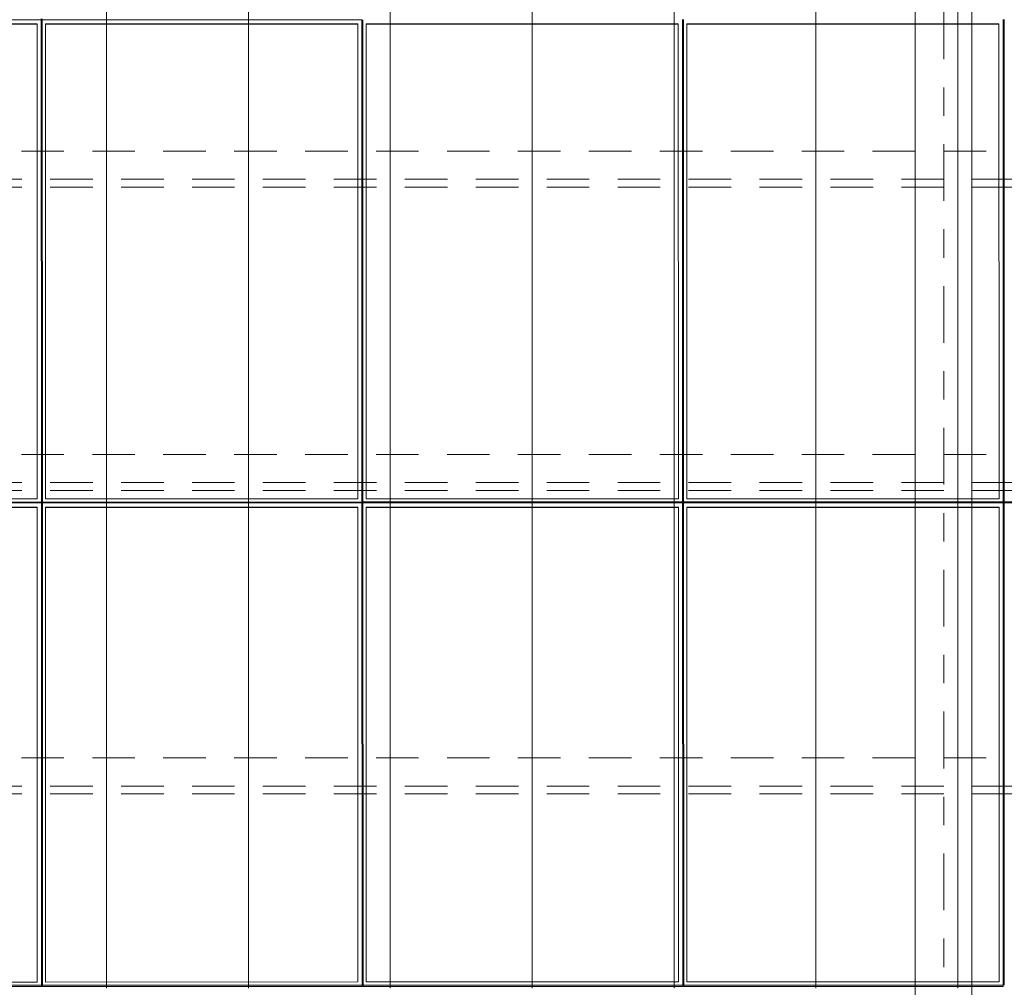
# Model space of a CAD drawing. Header units: metres. Extents: x -167 to 233, y -155 to 122.
# Tile 74 of 96: x 39.5 to 42.97, y 38.62 to 42.03. Entities that reach past the tile are written whole.
import ezdxf
from ezdxf.enums import TextEntityAlignment as Align

# ---------------------------------------------------------------- set-up
doc = ezdxf.new("R2010")
doc.units = ezdxf.units.M
doc.header["$MEASUREMENT"] = 0
doc.linetypes.add('Raster', pattern=[0.4, 0.2, -0.1, 0, -0.1])
doc.linetypes.add('Strichlinie_ eng', pattern=[0.23, 0.15, -0.08])
for name, color, linetype in [('20 Träger', 7, 'Continuous'), ('30 Dachaufbau', 7, 'Continuous'), ('30 Dachkonstruktion massiv', 7, 'Continuous'), ('70 PV-Anlage', 7, 'Continuous'), ('90 Achsraster', 7, 'Continuous')]:
    doc.layers.add(name, color=color, linetype=linetype)
doc.styles.add('ERSTELLTER_STIL_1', font='arial.ttf')

# ---------------------------------------------------------------- blocks, each defined once
blk = doc.blocks.new('Standard-Rastermarker_137')
at = {"layer": '90 Achsraster', "color": 14, "linetype": 'Raster', "lineweight": 18, "true_color": 0xa80000}
blk.add_line((1, 0), (24.7309, 0), dxfattribs=at)
at = {"layer": '90 Achsraster', "color": 14, "lineweight": 18, "true_color": 0xa80000, "style": 'ERSTELLTER_STIL_1'}
for tag, p in [('AC_MarkerText_1_0', (-0.5686, -0.0686)), ('AC_MarkerText_1_1', (25.8623, -0.0686))]:
    blk.add_attdef(tag, text='', height=0.3, rotation=90, dxfattribs=at).set_placement(p, align=Align.TOP_CENTER)
blk = doc.blocks.new('Lattung 27_2')
at = {"layer": '30 Dachkonstruktion massiv', "color": 7, "linetype": 'Strichlinie_ eng', "lineweight": 13}
for p, q in [((40.5014, 4.377), (0, 4.377)), ((40.5014, 4.3492), (0, 4.3492)), ((0, 4.2501), (40.5014, 4.2501)), ((40.5014, 3.3075), (0, 3.3075)), ((40.5014, 3.2797), (0, 3.2797)), ((0, 3.1806), (40.5014, 3.1806)), ((40.5014, 2.238), (0, 2.238)), ((40.5014, 2.2102), (0, 2.2102)), ((0, 2.1111), (40.5014, 2.1111))]:
    blk.add_line(p, q, dxfattribs=at)
blk = doc.blocks.new('*X219', base_point=(27236.1321, 33357.279))
at = {"layer": '30 Dachaufbau', "color": 7, "linetype": 'Continuous', "lineweight": 13}
for p, q in [((39.8011, 42.093), (39.8011, 42.0287)), ((39.8011, 42.093), (39.8011, 42.0287)), ((40.3011, 42.093), (40.3011, 42.0287)), ((40.3011, 42.093), (40.3011, 42.0287)), ((40.8011, 42.093), (40.8011, 42.0287)), ((40.8011, 42.093), (40.8011, 42.0287)), ((41.3011, 42.093), (41.3011, 42.0287)), ((41.3011, 42.093), (41.3011, 42.0287)), ((41.8011, 42.093), (41.8011, 42.0287)), ((41.8011, 42.093), (41.8011, 42.0287)), ((42.3011, 42.093), (42.3011, 42.0287)), ((42.3011, 42.093), (42.3011, 42.0287)), ((42.8011, 42.093), (42.8011, 42.0287)), ((42.8011, 42.093), (42.8011, 42.0287)), ((39.8011, 42.0287), (39.8011, 41.9643)), ((39.8011, 42.0287), (39.8011, 41.9643)), ((40.3011, 42.0287), (40.3011, 41.9643)), ((40.3011, 42.0287), (40.3011, 41.9643)), ((40.8011, 42.0287), (40.8011, 41.9643)), ((40.8011, 42.0287), (40.8011, 41.9643)), ((41.3011, 42.0287), (41.3011, 41.9643)), ((41.3011, 42.0287), (41.3011, 41.9643)), ((41.8011, 42.0287), (41.8011, 41.9643)), ((41.8011, 42.0287), (41.8011, 41.9643)), ((42.3011, 42.0287), (42.3011, 41.9643)), ((42.3011, 42.0287), (42.3011, 41.9643)), ((42.8011, 42.0287), (42.8011, 41.9643)), ((42.8011, 42.0287), (42.8011, 41.9643)), ((39.8011, 41.9643), (39.8011, 41.8999)), ((39.8011, 41.9643), (39.8011, 41.8999)), ((40.3011, 41.9643), (40.3011, 41.8999)), ((40.3011, 41.9643), (40.3011, 41.8999)), ((40.8011, 41.9643), (40.8011, 41.8999)), ((40.8011, 41.9643), (40.8011, 41.8999)), ((41.3011, 41.9643), (41.3011, 41.8999)), ((41.3011, 41.9643), (41.3011, 41.8999)), ((41.8011, 41.9643), (41.8011, 41.8999)), ((41.8011, 41.9643), (41.8011, 41.8999)), ((42.3011, 41.9643), (42.3011, 41.8999)), ((42.3011, 41.9643), (42.3011, 41.8999)), ((42.8011, 41.9643), (42.8011, 41.8999)), ((42.8011, 41.9643), (42.8011, 41.8999)), ((39.8011, 41.8999), (39.8011, 41.8356)), ((39.8011, 41.8999), (39.8011, 41.8356)), ((40.3011, 41.8999), (40.3011, 41.8356)), ((40.3011, 41.8999), (40.3011, 41.8356)), ((40.8011, 41.8999), (40.8011, 41.8356)), ((40.8011, 41.8999), (40.8011, 41.8356)), ((41.3011, 41.8999), (41.3011, 41.8356)), ((41.3011, 41.8999), (41.3011, 41.8356)), ((41.8011, 41.8999), (41.8011, 41.8356)), ((41.8011, 41.8999), (41.8011, 41.8356)), ((42.3011, 41.8999), (42.3011, 41.8356)), ((42.3011, 41.8999), (42.3011, 41.8356)), ((42.8011, 41.8999), (42.8011, 41.8356)), ((42.8011, 41.8999), (42.8011, 41.8356)), ((39.8011, 41.8356), (39.8011, 41.7712)), ((39.8011, 41.8356), (39.8011, 41.7712)), ((40.3011, 41.8356), (40.3011, 41.7712)), ((40.3011, 41.8356), (40.3011, 41.7712)), ((40.8011, 41.8356), (40.8011, 41.7712)), ((40.8011, 41.8356), (40.8011, 41.7712)), ((41.3011, 41.8356), (41.3011, 41.7712)), ((41.3011, 41.8356), (41.3011, 41.7712)), ((41.8011, 41.8356), (41.8011, 41.7712)), ((41.8011, 41.8356), (41.8011, 41.7712)), ((42.3011, 41.8356), (42.3011, 41.7712)), ((42.3011, 41.8356), (42.3011, 41.7712)), ((42.8011, 41.8356), (42.8011, 41.7712)), ((42.8011, 41.8356), (42.8011, 41.7712)), ((39.8011, 41.7712), (39.8011, 41.7068)), ((39.8011, 41.7712), (39.8011, 41.7068)), ((40.3011, 41.7712), (40.3011, 41.7068)), ((40.3011, 41.7712), (40.3011, 41.7068)), ((40.8011, 41.7712), (40.8011, 41.7068)), ((40.8011, 41.7712), (40.8011, 41.7068)), ((41.3011, 41.7712), (41.3011, 41.7068)), ((41.3011, 41.7712), (41.3011, 41.7068)), ((41.8011, 41.7712), (41.8011, 41.7068)), ((41.8011, 41.7712), (41.8011, 41.7068)), ((42.3011, 41.7712), (42.3011, 41.7068)), ((42.3011, 41.7712), (42.3011, 41.7068)), ((42.8011, 41.7712), (42.8011, 41.7068)), ((42.8011, 41.7712), (42.8011, 41.7068)), ((39.8011, 41.7068), (39.8011, 41.6424)), ((39.8011, 41.7068), (39.8011, 41.6424)), ((40.3011, 41.7068), (40.3011, 41.6424)), ((40.3011, 41.7068), (40.3011, 41.6424)), ((40.8011, 41.7068), (40.8011, 41.6424)), ((40.8011, 41.7068), (40.8011, 41.6424)), ((41.3011, 41.7068), (41.3011, 41.6424)), ((41.3011, 41.7068), (41.3011, 41.6424)), ((41.8011, 41.7068), (41.8011, 41.6424)), ((41.8011, 41.7068), (41.8011, 41.6424)), ((42.3011, 41.7068), (42.3011, 41.6424)), ((42.3011, 41.7068), (42.3011, 41.6424)), ((42.8011, 41.7068), (42.8011, 41.6424)), ((42.8011, 41.7068), (42.8011, 41.6424)), ((39.8011, 41.6424), (39.8011, 41.5781)), ((39.8011, 41.6424), (39.8011, 41.5781)), ((40.3011, 41.6424), (40.3011, 41.5781)), ((40.3011, 41.6424), (40.3011, 41.5781)), ((40.8011, 41.6424), (40.8011, 41.5781)), ((40.8011, 41.6424), (40.8011, 41.5781)), ((41.3011, 41.6424), (41.3011, 41.5781)), ((41.3011, 41.6424), (41.3011, 41.5781)), ((41.8011, 41.6424), (41.8011, 41.5781)), ((41.8011, 41.6424), (41.8011, 41.5781)), ((42.3011, 41.6424), (42.3011, 41.5781)), ((42.3011, 41.6424), (42.3011, 41.5781)), ((42.8011, 41.6424), (42.8011, 41.5781)), ((42.8011, 41.6424), (42.8011, 41.5781)), ((39.8011, 41.5781), (39.8011, 41.5137)), ((39.8011, 41.5781), (39.8011, 41.5137)), ((40.3011, 41.5781), (40.3011, 41.5137)), ((40.3011, 41.5781), (40.3011, 41.5137)), ((40.8011, 41.5781), (40.8011, 41.5137)), ((40.8011, 41.5781), (40.8011, 41.5137)), ((41.3011, 41.5781), (41.3011, 41.5137)), ((41.3011, 41.5781), (41.3011, 41.5137)), ((41.8011, 41.5781), (41.8011, 41.5137)), ((41.8011, 41.5781), (41.8011, 41.5137)), ((42.3011, 41.5781), (42.3011, 41.5137)), ((42.3011, 41.5781), (42.3011, 41.5137)), ((42.8011, 41.5781), (42.8011, 41.5137)), ((42.8011, 41.5781), (42.8011, 41.5137)), ((39.8011, 41.5137), (39.8011, 41.4493)), ((39.8011, 41.5137), (39.8011, 41.4493)), ((40.3011, 41.5137), (40.3011, 41.4493)), ((40.3011, 41.5137), (40.3011, 41.4493)), ((40.8011, 41.5137), (40.8011, 41.4493)), ((40.8011, 41.5137), (40.8011, 41.4493)), ((41.3011, 41.5137), (41.3011, 41.4493)), ((41.3011, 41.5137), (41.3011, 41.4493)), ((41.8011, 41.5137), (41.8011, 41.4493)), ((41.8011, 41.5137), (41.8011, 41.4493)), ((42.3011, 41.5137), (42.3011, 41.4493)), ((42.3011, 41.5137), (42.3011, 41.4493)), ((42.8011, 41.5137), (42.8011, 41.4493)), ((42.8011, 41.5137), (42.8011, 41.4493)), ((39.8011, 41.4493), (39.8011, 41.385)), ((39.8011, 41.4493), (39.8011, 41.385)), ((40.3011, 41.4493), (40.3011, 41.385)), ((40.3011, 41.4493), (40.3011, 41.385)), ((40.8011, 41.4493), (40.8011, 41.385)), ((40.8011, 41.4493), (40.8011, 41.385)), ((41.3011, 41.4493), (41.3011, 41.385)), ((41.3011, 41.4493), (41.3011, 41.385)), ((41.8011, 41.4493), (41.8011, 41.385)), ((41.8011, 41.4493), (41.8011, 41.385)), ((42.3011, 41.4493), (42.3011, 41.385)), ((42.3011, 41.4493), (42.3011, 41.385)), ((42.8011, 41.4493), (42.8011, 41.385)), ((42.8011, 41.4493), (42.8011, 41.385)), ((39.8011, 41.385), (39.8011, 41.3206)), ((39.8011, 41.385), (39.8011, 41.3206)), ((40.3011, 41.385), (40.3011, 41.3206)), ((40.3011, 41.385), (40.3011, 41.3206)), ((40.8011, 41.385), (40.8011, 41.3206)), ((40.8011, 41.385), (40.8011, 41.3206)), ((41.3011, 41.385), (41.3011, 41.3206)), ((41.3011, 41.385), (41.3011, 41.3206)), ((41.8011, 41.385), (41.8011, 41.3206)), ((41.8011, 41.385), (41.8011, 41.3206)), ((42.3011, 41.385), (42.3011, 41.3206)), ((42.3011, 41.385), (42.3011, 41.3206)), ((42.8011, 41.385), (42.8011, 41.3206)), ((42.8011, 41.385), (42.8011, 41.3206)), ((39.8011, 41.3206), (39.8011, 41.2562)), ((39.8011, 41.3206), (39.8011, 41.2562)), ((40.3011, 41.3206), (40.3011, 41.2562)), ((40.3011, 41.3206), (40.3011, 41.2562)), ((40.8011, 41.3206), (40.8011, 41.2562)), ((40.8011, 41.3206), (40.8011, 41.2562)), ((41.3011, 41.3206), (41.3011, 41.2562)), ((41.3011, 41.3206), (41.3011, 41.2562)), ((41.8011, 41.3206), (41.8011, 41.2562)), ((41.8011, 41.3206), (41.8011, 41.2562)), ((42.3011, 41.3206), (42.3011, 41.2562)), ((42.3011, 41.3206), (42.3011, 41.2562)), ((42.8011, 41.3206), (42.8011, 41.2562)), ((42.8011, 41.3206), (42.8011, 41.2562)), ((39.8011, 41.2562), (39.8011, 41.1919)), ((39.8011, 41.2562), (39.8011, 41.1919)), ((40.3011, 41.2562), (40.3011, 41.1919)), ((40.3011, 41.2562), (40.3011, 41.1919)), ((40.8011, 41.2562), (40.8011, 41.1919)), ((40.8011, 41.2562), (40.8011, 41.1919)), ((41.3011, 41.2562), (41.3011, 41.1919)), ((41.3011, 41.2562), (41.3011, 41.1919)), ((41.8011, 41.2562), (41.8011, 41.1919)), ((41.8011, 41.2562), (41.8011, 41.1919)), ((42.3011, 41.2562), (42.3011, 41.1919)), ((42.3011, 41.2562), (42.3011, 41.1919)), ((42.8011, 41.2562), (42.8011, 41.1919)), ((42.8011, 41.2562), (42.8011, 41.1919)), ((39.8011, 41.1919), (39.8011, 41.1275)), ((39.8011, 41.1919), (39.8011, 41.1275)), ((40.3011, 41.1919), (40.3011, 41.1275)), ((40.3011, 41.1919), (40.3011, 41.1275)), ((40.8011, 41.1919), (40.8011, 41.1275)), ((40.8011, 41.1919), (40.8011, 41.1275)), ((41.3011, 41.1919), (41.3011, 41.1275)), ((41.3011, 41.1919), (41.3011, 41.1275)), ((41.8011, 41.1919), (41.8011, 41.1275)), ((41.8011, 41.1919), (41.8011, 41.1275)), ((42.3011, 41.1919), (42.3011, 41.1275)), ((42.3011, 41.1919), (42.3011, 41.1275)), ((42.8011, 41.1919), (42.8011, 41.1275)), ((42.8011, 41.1919), (42.8011, 41.1275)), ((39.8011, 41.1275), (39.8011, 41.0631)), ((39.8011, 41.1275), (39.8011, 41.0631)), ((40.3011, 41.1275), (40.3011, 41.0631)), ((40.3011, 41.1275), (40.3011, 41.0631)), ((40.8011, 41.1275), (40.8011, 41.0631)), ((40.8011, 41.1275), (40.8011, 41.0631)), ((41.3011, 41.1275), (41.3011, 41.0631)), ((41.3011, 41.1275), (41.3011, 41.0631)), ((41.8011, 41.1275), (41.8011, 41.0631)), ((41.8011, 41.1275), (41.8011, 41.0631)), ((42.3011, 41.1275), (42.3011, 41.0631)), ((42.3011, 41.1275), (42.3011, 41.0631)), ((42.8011, 41.1275), (42.8011, 41.0631)), ((42.8011, 41.1275), (42.8011, 41.0631)), ((39.8011, 41.0631), (39.8011, 40.9988)), ((39.8011, 41.0631), (39.8011, 40.9988)), ((40.3011, 41.0631), (40.3011, 40.9988)), ((40.3011, 41.0631), (40.3011, 40.9988)), ((40.8011, 41.0631), (40.8011, 40.9988)), ((40.8011, 41.0631), (40.8011, 40.9988)), ((41.3011, 41.0631), (41.3011, 40.9988)), ((41.3011, 41.0631), (41.3011, 40.9988)), ((41.8011, 41.0631), (41.8011, 40.9988)), ((41.8011, 41.0631), (41.8011, 40.9988)), ((42.3011, 41.0631), (42.3011, 40.9988)), ((42.3011, 41.0631), (42.3011, 40.9988)), ((42.8011, 41.0631), (42.8011, 40.9988)), ((42.8011, 41.0631), (42.8011, 40.9988)), ((39.8011, 40.9988), (39.8011, 40.9344)), ((39.8011, 40.9988), (39.8011, 40.9344)), ((40.3011, 40.9988), (40.3011, 40.9344)), ((40.3011, 40.9988), (40.3011, 40.9344)), ((40.8011, 40.9988), (40.8011, 40.9344)), ((40.8011, 40.9988), (40.8011, 40.9344)), ((41.3011, 40.9988), (41.3011, 40.9344)), ((41.3011, 40.9988), (41.3011, 40.9344)), ((41.8011, 40.9988), (41.8011, 40.9344)), ((41.8011, 40.9988), (41.8011, 40.9344)), ((42.3011, 40.9988), (42.3011, 40.9344)), ((42.3011, 40.9988), (42.3011, 40.9344)), ((42.8011, 40.9988), (42.8011, 40.9344)), ((42.8011, 40.9988), (42.8011, 40.9344)), ((39.8011, 40.9344), (39.8011, 40.87)), ((39.8011, 40.9344), (39.8011, 40.87)), ((40.3011, 40.9344), (40.3011, 40.87)), ((40.3011, 40.9344), (40.3011, 40.87)), ((40.8011, 40.9344), (40.8011, 40.87)), ((40.8011, 40.9344), (40.8011, 40.87)), ((41.3011, 40.9344), (41.3011, 40.87)), ((41.3011, 40.9344), (41.3011, 40.87)), ((41.8011, 40.9344), (41.8011, 40.87)), ((41.8011, 40.9344), (41.8011, 40.87)), ((42.3011, 40.9344), (42.3011, 40.87)), ((42.3011, 40.9344), (42.3011, 40.87)), ((42.8011, 40.9344), (42.8011, 40.87)), ((42.8011, 40.9344), (42.8011, 40.87)), ((39.8011, 40.87), (39.8011, 40.8057)), ((39.8011, 40.87), (39.8011, 40.8057)), ((40.3011, 40.87), (40.3011, 40.8057)), ((40.3011, 40.87), (40.3011, 40.8057)), ((40.8011, 40.87), (40.8011, 40.8057)), ((40.8011, 40.87), (40.8011, 40.8057)), ((41.3011, 40.87), (41.3011, 40.8057)), ((41.3011, 40.87), (41.3011, 40.8057)), ((41.8011, 40.87), (41.8011, 40.8057)), ((41.8011, 40.87), (41.8011, 40.8057)), ((42.3011, 40.87), (42.3011, 40.8057)), ((42.3011, 40.87), (42.3011, 40.8057)), ((42.8011, 40.87), (42.8011, 40.8057)), ((42.8011, 40.87), (42.8011, 40.8057)), ((39.8011, 40.8057), (39.8011, 40.7413)), ((39.8011, 40.8057), (39.8011, 40.7413)), ((40.3011, 40.8057), (40.3011, 40.7413)), ((40.3011, 40.8057), (40.3011, 40.7413)), ((40.8011, 40.8057), (40.8011, 40.7413)), ((40.8011, 40.8057), (40.8011, 40.7413)), ((41.3011, 40.8057), (41.3011, 40.7413)), ((41.3011, 40.8057), (41.3011, 40.7413)), ((41.8011, 40.8057), (41.8011, 40.7413)), ((41.8011, 40.8057), (41.8011, 40.7413)), ((42.3011, 40.8057), (42.3011, 40.7413)), ((42.3011, 40.8057), (42.3011, 40.7413)), ((42.8011, 40.8057), (42.8011, 40.7413)), ((42.8011, 40.8057), (42.8011, 40.7413)), ((39.8011, 40.7413), (39.8011, 40.6769)), ((39.8011, 40.7413), (39.8011, 40.6769)), ((40.3011, 40.7413), (40.3011, 40.6769)), ((40.3011, 40.7413), (40.3011, 40.6769)), ((40.8011, 40.7413), (40.8011, 40.6769)), ((40.8011, 40.7413), (40.8011, 40.6769)), ((41.3011, 40.7413), (41.3011, 40.6769)), ((41.3011, 40.7413), (41.3011, 40.6769)), ((41.8011, 40.7413), (41.8011, 40.6769)), ((41.8011, 40.7413), (41.8011, 40.6769)), ((42.3011, 40.7413), (42.3011, 40.6769)), ((42.3011, 40.7413), (42.3011, 40.6769)), ((42.8011, 40.7413), (42.8011, 40.6769)), ((42.8011, 40.7413), (42.8011, 40.6769)), ((39.8011, 40.6769), (39.8011, 40.6126)), ((39.8011, 40.6769), (39.8011, 40.6126)), ((40.3011, 40.6769), (40.3011, 40.6126)), ((40.3011, 40.6769), (40.3011, 40.6126)), ((40.8011, 40.6769), (40.8011, 40.6126)), ((40.8011, 40.6769), (40.8011, 40.6126)), ((41.3011, 40.6769), (41.3011, 40.6126)), ((41.3011, 40.6769), (41.3011, 40.6126)), ((41.8011, 40.6769), (41.8011, 40.6126)), ((41.8011, 40.6769), (41.8011, 40.6126)), ((42.3011, 40.6769), (42.3011, 40.6126)), ((42.3011, 40.6769), (42.3011, 40.6126)), ((42.8011, 40.6769), (42.8011, 40.6126)), ((42.8011, 40.6769), (42.8011, 40.6126)), ((39.8011, 40.6126), (39.8011, 40.5482)), ((39.8011, 40.6126), (39.8011, 40.5482)), ((40.3011, 40.6126), (40.3011, 40.5482)), ((40.3011, 40.6126), (40.3011, 40.5482)), ((40.8011, 40.6126), (40.8011, 40.5482)), ((40.8011, 40.6126), (40.8011, 40.5482)), ((41.3011, 40.6126), (41.3011, 40.5482)), ((41.3011, 40.6126), (41.3011, 40.5482)), ((41.8011, 40.6126), (41.8011, 40.5482)), ((41.8011, 40.6126), (41.8011, 40.5482)), ((42.3011, 40.6126), (42.3011, 40.5482)), ((42.3011, 40.6126), (42.3011, 40.5482)), ((42.8011, 40.6126), (42.8011, 40.5482)), ((42.8011, 40.6126), (42.8011, 40.5482)), ((39.8011, 40.5482), (39.8011, 40.4838)), ((39.8011, 40.5482), (39.8011, 40.4838)), ((40.3011, 40.5482), (40.3011, 40.4838)), ((40.3011, 40.5482), (40.3011, 40.4838)), ((40.8011, 40.5482), (40.8011, 40.4838)), ((40.8011, 40.5482), (40.8011, 40.4838)), ((41.3011, 40.5482), (41.3011, 40.4838)), ((41.3011, 40.5482), (41.3011, 40.4838)), ((41.8011, 40.5482), (41.8011, 40.4838)), ((41.8011, 40.5482), (41.8011, 40.4838)), ((42.3011, 40.5482), (42.3011, 40.4838)), ((42.3011, 40.5482), (42.3011, 40.4838)), ((42.8011, 40.5482), (42.8011, 40.4838)), ((42.8011, 40.5482), (42.8011, 40.4838)), ((39.8011, 40.4838), (39.8011, 40.4195)), ((39.8011, 40.4838), (39.8011, 40.4195)), ((40.3011, 40.4838), (40.3011, 40.4195)), ((40.3011, 40.4838), (40.3011, 40.4195)), ((40.8011, 40.4838), (40.8011, 40.4195)), ((40.8011, 40.4838), (40.8011, 40.4195)), ((41.3011, 40.4838), (41.3011, 40.4195)), ((41.3011, 40.4838), (41.3011, 40.4195)), ((41.8011, 40.4838), (41.8011, 40.4195)), ((41.8011, 40.4838), (41.8011, 40.4195)), ((42.3011, 40.4838), (42.3011, 40.4195)), ((42.3011, 40.4838), (42.3011, 40.4195)), ((42.8011, 40.4838), (42.8011, 40.4195)), ((42.8011, 40.4838), (42.8011, 40.4195)), ((39.8011, 40.4195), (39.8011, 40.3551)), ((39.8011, 40.4195), (39.8011, 40.3551)), ((40.3011, 40.4195), (40.3011, 40.3551)), ((40.3011, 40.4195), (40.3011, 40.3551)), ((40.8011, 40.4195), (40.8011, 40.3551)), ((40.8011, 40.4195), (40.8011, 40.3551)), ((41.3011, 40.4195), (41.3011, 40.3551)), ((41.3011, 40.4195), (41.3011, 40.3551)), ((41.8011, 40.4195), (41.8011, 40.3551)), ((41.8011, 40.4195), (41.8011, 40.3551)), ((42.3011, 40.4195), (42.3011, 40.3551)), ((42.3011, 40.4195), (42.3011, 40.3551)), ((42.8011, 40.4195), (42.8011, 40.3551)), ((42.8011, 40.4195), (42.8011, 40.3551)), ((39.8011, 40.3551), (39.8011, 40.2907)), ((39.8011, 40.3551), (39.8011, 40.2907)), ((40.3011, 40.3551), (40.3011, 40.2907)), ((40.3011, 40.3551), (40.3011, 40.2907)), ((40.8011, 40.3551), (40.8011, 40.2907)), ((40.8011, 40.3551), (40.8011, 40.2907)), ((41.3011, 40.3551), (41.3011, 40.2907)), ((41.3011, 40.3551), (41.3011, 40.2907)), ((41.8011, 40.3551), (41.8011, 40.2907)), ((41.8011, 40.3551), (41.8011, 40.2907)), ((42.3011, 40.3551), (42.3011, 40.2907)), ((42.3011, 40.3551), (42.3011, 40.2907)), ((42.8011, 40.3551), (42.8011, 40.2907)), ((42.8011, 40.3551), (42.8011, 40.2907)), ((39.8011, 40.2907), (39.8011, 40.2264)), ((39.8011, 40.2907), (39.8011, 40.2264)), ((40.3011, 40.2907), (40.3011, 40.2264)), ((40.3011, 40.2907), (40.3011, 40.2264)), ((40.8011, 40.2907), (40.8011, 40.2264)), ((40.8011, 40.2907), (40.8011, 40.2264)), ((41.3011, 40.2907), (41.3011, 40.2264)), ((41.3011, 40.2907), (41.3011, 40.2264)), ((41.8011, 40.2907), (41.8011, 40.2264)), ((41.8011, 40.2907), (41.8011, 40.2264)), ((42.3011, 40.2907), (42.3011, 40.2264)), ((42.3011, 40.2907), (42.3011, 40.2264)), ((42.8011, 40.2907), (42.8011, 40.2264)), ((42.8011, 40.2907), (42.8011, 40.2264)), ((39.8011, 40.2264), (39.8011, 40.162)), ((39.8011, 40.2264), (39.8011, 40.162)), ((40.3011, 40.2264), (40.3011, 40.162)), ((40.3011, 40.2264), (40.3011, 40.162)), ((40.8011, 40.2264), (40.8011, 40.162)), ((40.8011, 40.2264), (40.8011, 40.162)), ((41.3011, 40.2264), (41.3011, 40.162)), ((41.3011, 40.2264), (41.3011, 40.162)), ((41.8011, 40.2264), (41.8011, 40.162)), ((41.8011, 40.2264), (41.8011, 40.162)), ((42.3011, 40.2264), (42.3011, 40.162)), ((42.3011, 40.2264), (42.3011, 40.162)), ((42.8011, 40.2264), (42.8011, 40.162)), ((42.8011, 40.2264), (42.8011, 40.162)), ((39.8011, 40.162), (39.8011, 40.0976)), ((39.8011, 40.162), (39.8011, 40.0976)), ((40.3011, 40.162), (40.3011, 40.0976)), ((40.3011, 40.162), (40.3011, 40.0976)), ((40.8011, 40.162), (40.8011, 40.0976)), ((40.8011, 40.162), (40.8011, 40.0976)), ((41.3011, 40.162), (41.3011, 40.0976)), ((41.3011, 40.162), (41.3011, 40.0976)), ((41.8011, 40.162), (41.8011, 40.0976)), ((41.8011, 40.162), (41.8011, 40.0976)), ((42.3011, 40.162), (42.3011, 40.0976)), ((42.3011, 40.162), (42.3011, 40.0976)), ((42.8011, 40.162), (42.8011, 40.0976)), ((42.8011, 40.162), (42.8011, 40.0976)), ((39.8011, 40.0976), (39.8011, 40.0333)), ((39.8011, 40.0976), (39.8011, 40.0333)), ((40.3011, 40.0976), (40.3011, 40.0333)), ((40.3011, 40.0976), (40.3011, 40.0333)), ((40.8011, 40.0976), (40.8011, 40.0333)), ((40.8011, 40.0976), (40.8011, 40.0333)), ((41.3011, 40.0976), (41.3011, 40.0333)), ((41.3011, 40.0976), (41.3011, 40.0333)), ((41.8011, 40.0976), (41.8011, 40.0333)), ((41.8011, 40.0976), (41.8011, 40.0333)), ((42.3011, 40.0976), (42.3011, 40.0333)), ((42.3011, 40.0976), (42.3011, 40.0333)), ((42.8011, 40.0976), (42.8011, 40.0333)), ((42.8011, 40.0976), (42.8011, 40.0333)), ((39.8011, 40.0333), (39.8011, 39.9689)), ((39.8011, 40.0333), (39.8011, 39.9689)), ((40.3011, 40.0333), (40.3011, 39.9689)), ((40.3011, 40.0333), (40.3011, 39.9689)), ((40.8011, 40.0333), (40.8011, 39.9689)), ((40.8011, 40.0333), (40.8011, 39.9689)), ((41.3011, 40.0333), (41.3011, 39.9689)), ((41.3011, 40.0333), (41.3011, 39.9689)), ((41.8011, 40.0333), (41.8011, 39.9689)), ((41.8011, 40.0333), (41.8011, 39.9689)), ((42.3011, 40.0333), (42.3011, 39.9689)), ((42.3011, 40.0333), (42.3011, 39.9689)), ((42.8011, 40.0333), (42.8011, 39.9689)), ((42.8011, 40.0333), (42.8011, 39.9689)), ((39.8011, 39.9689), (39.8011, 39.9045)), ((39.8011, 39.9689), (39.8011, 39.9045)), ((40.3011, 39.9689), (40.3011, 39.9045)), ((40.3011, 39.9689), (40.3011, 39.9045)), ((40.8011, 39.9689), (40.8011, 39.9045)), ((40.8011, 39.9689), (40.8011, 39.9045)), ((41.3011, 39.9689), (41.3011, 39.9045)), ((41.3011, 39.9689), (41.3011, 39.9045)), ((41.8011, 39.9689), (41.8011, 39.9045)), ((41.8011, 39.9689), (41.8011, 39.9045)), ((42.3011, 39.9689), (42.3011, 39.9045)), ((42.3011, 39.9689), (42.3011, 39.9045)), ((42.8011, 39.9689), (42.8011, 39.9045)), ((42.8011, 39.9689), (42.8011, 39.9045)), ((39.8011, 39.9045), (39.8011, 39.8402)), ((39.8011, 39.9045), (39.8011, 39.8402)), ((40.3011, 39.9045), (40.3011, 39.8402)), ((40.3011, 39.9045), (40.3011, 39.8402)), ((40.8011, 39.9045), (40.8011, 39.8402)), ((40.8011, 39.9045), (40.8011, 39.8402)), ((41.3011, 39.9045), (41.3011, 39.8402)), ((41.3011, 39.9045), (41.3011, 39.8402)), ((41.8011, 39.9045), (41.8011, 39.8402)), ((41.8011, 39.9045), (41.8011, 39.8402)), ((42.3011, 39.9045), (42.3011, 39.8402)), ((42.3011, 39.9045), (42.3011, 39.8402)), ((42.8011, 39.9045), (42.8011, 39.8402)), ((42.8011, 39.9045), (42.8011, 39.8402)), ((39.8011, 39.8402), (39.8011, 39.7758)), ((39.8011, 39.8402), (39.8011, 39.7758)), ((40.3011, 39.8402), (40.3011, 39.7758)), ((40.3011, 39.8402), (40.3011, 39.7758)), ((40.8011, 39.8402), (40.8011, 39.7758)), ((40.8011, 39.8402), (40.8011, 39.7758)), ((41.3011, 39.8402), (41.3011, 39.7758)), ((41.3011, 39.8402), (41.3011, 39.7758)), ((41.8011, 39.8402), (41.8011, 39.7758)), ((41.8011, 39.8402), (41.8011, 39.7758)), ((42.3011, 39.8402), (42.3011, 39.7758)), ((42.3011, 39.8402), (42.3011, 39.7758)), ((42.8011, 39.8402), (42.8011, 39.7758)), ((42.8011, 39.8402), (42.8011, 39.7758)), ((39.8011, 39.7758), (39.8011, 39.7114)), ((39.8011, 39.7758), (39.8011, 39.7114)), ((40.3011, 39.7758), (40.3011, 39.7114)), ((40.3011, 39.7758), (40.3011, 39.7114)), ((40.8011, 39.7758), (40.8011, 39.7114)), ((40.8011, 39.7758), (40.8011, 39.7114)), ((41.3011, 39.7758), (41.3011, 39.7114)), ((41.3011, 39.7758), (41.3011, 39.7114)), ((41.8011, 39.7758), (41.8011, 39.7114)), ((41.8011, 39.7758), (41.8011, 39.7114)), ((42.3011, 39.7758), (42.3011, 39.7114)), ((42.3011, 39.7758), (42.3011, 39.7114)), ((42.8011, 39.7758), (42.8011, 39.7114)), ((42.8011, 39.7758), (42.8011, 39.7114)), ((39.8011, 39.7114), (39.8011, 39.6471)), ((39.8011, 39.7114), (39.8011, 39.6471)), ((40.3011, 39.7114), (40.3011, 39.6471)), ((40.3011, 39.7114), (40.3011, 39.6471)), ((40.8011, 39.7114), (40.8011, 39.6471)), ((40.8011, 39.7114), (40.8011, 39.6471)), ((41.3011, 39.7114), (41.3011, 39.6471)), ((41.3011, 39.7114), (41.3011, 39.6471)), ((41.8011, 39.7114), (41.8011, 39.6471)), ((41.8011, 39.7114), (41.8011, 39.6471)), ((42.3011, 39.7114), (42.3011, 39.6471)), ((42.3011, 39.7114), (42.3011, 39.6471)), ((42.8011, 39.7114), (42.8011, 39.6471)), ((42.8011, 39.7114), (42.8011, 39.6471)), ((39.8011, 39.6471), (39.8011, 39.5827)), ((39.8011, 39.6471), (39.8011, 39.5827)), ((40.3011, 39.6471), (40.3011, 39.5827)), ((40.3011, 39.6471), (40.3011, 39.5827)), ((40.8011, 39.6471), (40.8011, 39.5827)), ((40.8011, 39.6471), (40.8011, 39.5827)), ((41.3011, 39.6471), (41.3011, 39.5827)), ((41.3011, 39.6471), (41.3011, 39.5827)), ((41.8011, 39.6471), (41.8011, 39.5827)), ((41.8011, 39.6471), (41.8011, 39.5827)), ((42.3011, 39.6471), (42.3011, 39.5827)), ((42.3011, 39.6471), (42.3011, 39.5827)), ((42.8011, 39.6471), (42.8011, 39.5827)), ((42.8011, 39.6471), (42.8011, 39.5827)), ((39.8011, 39.5827), (39.8011, 39.5183)), ((39.8011, 39.5827), (39.8011, 39.5183)), ((40.3011, 39.5827), (40.3011, 39.5183)), ((40.3011, 39.5827), (40.3011, 39.5183)), ((40.8011, 39.5827), (40.8011, 39.5183)), ((40.8011, 39.5827), (40.8011, 39.5183)), ((41.3011, 39.5827), (41.3011, 39.5183)), ((41.3011, 39.5827), (41.3011, 39.5183)), ((41.8011, 39.5827), (41.8011, 39.5183)), ((41.8011, 39.5827), (41.8011, 39.5183)), ((42.3011, 39.5827), (42.3011, 39.5183)), ((42.3011, 39.5827), (42.3011, 39.5183)), ((42.8011, 39.5827), (42.8011, 39.5183)), ((42.8011, 39.5827), (42.8011, 39.5183)), ((39.8011, 39.5183), (39.8011, 39.454)), ((39.8011, 39.5183), (39.8011, 39.454)), ((40.3011, 39.5183), (40.3011, 39.454)), ((40.3011, 39.5183), (40.3011, 39.454)), ((40.8011, 39.5183), (40.8011, 39.454)), ((40.8011, 39.5183), (40.8011, 39.454)), ((41.3011, 39.5183), (41.3011, 39.454)), ((41.3011, 39.5183), (41.3011, 39.454)), ((41.8011, 39.5183), (41.8011, 39.454)), ((41.8011, 39.5183), (41.8011, 39.454)), ((42.3011, 39.5183), (42.3011, 39.454)), ((42.3011, 39.5183), (42.3011, 39.454)), ((42.8011, 39.5183), (42.8011, 39.454)), ((42.8011, 39.5183), (42.8011, 39.454)), ((39.8011, 39.454), (39.8011, 39.3896)), ((39.8011, 39.454), (39.8011, 39.3896)), ((40.3011, 39.454), (40.3011, 39.3896)), ((40.3011, 39.454), (40.3011, 39.3896)), ((40.8011, 39.454), (40.8011, 39.3896)), ((40.8011, 39.454), (40.8011, 39.3896)), ((41.3011, 39.454), (41.3011, 39.3896)), ((41.3011, 39.454), (41.3011, 39.3896)), ((41.8011, 39.454), (41.8011, 39.3896)), ((41.8011, 39.454), (41.8011, 39.3896)), ((42.3011, 39.454), (42.3011, 39.3896)), ((42.3011, 39.454), (42.3011, 39.3896)), ((42.8011, 39.454), (42.8011, 39.3896)), ((42.8011, 39.454), (42.8011, 39.3896)), ((39.8011, 39.3896), (39.8011, 39.3252)), ((39.8011, 39.3896), (39.8011, 39.3252)), ((40.3011, 39.3896), (40.3011, 39.3252)), ((40.3011, 39.3896), (40.3011, 39.3252)), ((40.8011, 39.3896), (40.8011, 39.3252)), ((40.8011, 39.3896), (40.8011, 39.3252)), ((41.3011, 39.3896), (41.3011, 39.3252)), ((41.3011, 39.3896), (41.3011, 39.3252)), ((41.8011, 39.3896), (41.8011, 39.3252)), ((41.8011, 39.3896), (41.8011, 39.3252)), ((42.3011, 39.3896), (42.3011, 39.3252)), ((42.3011, 39.3896), (42.3011, 39.3252)), ((42.8011, 39.3896), (42.8011, 39.3252)), ((42.8011, 39.3896), (42.8011, 39.3252)), ((39.8011, 39.3252), (39.8011, 39.2609)), ((39.8011, 39.3252), (39.8011, 39.2609)), ((40.3011, 39.3252), (40.3011, 39.2609)), ((40.3011, 39.3252), (40.3011, 39.2609)), ((40.8011, 39.3252), (40.8011, 39.2609)), ((40.8011, 39.3252), (40.8011, 39.2609)), ((41.3011, 39.3252), (41.3011, 39.2609)), ((41.3011, 39.3252), (41.3011, 39.2609)), ((41.8011, 39.3252), (41.8011, 39.2609)), ((41.8011, 39.3252), (41.8011, 39.2609)), ((42.3011, 39.3252), (42.3011, 39.2609)), ((42.3011, 39.3252), (42.3011, 39.2609)), ((42.8011, 39.3252), (42.8011, 39.2609)), ((42.8011, 39.3252), (42.8011, 39.2609)), ((39.8011, 39.2609), (39.8011, 39.1965)), ((39.8011, 39.2609), (39.8011, 39.1965)), ((40.3011, 39.2609), (40.3011, 39.1965)), ((40.3011, 39.2609), (40.3011, 39.1965)), ((40.8011, 39.2609), (40.8011, 39.1965)), ((40.8011, 39.2609), (40.8011, 39.1965)), ((41.3011, 39.2609), (41.3011, 39.1965)), ((41.3011, 39.2609), (41.3011, 39.1965)), ((41.8011, 39.2609), (41.8011, 39.1965)), ((41.8011, 39.2609), (41.8011, 39.1965)), ((42.3011, 39.2609), (42.3011, 39.1965)), ((42.3011, 39.2609), (42.3011, 39.1965)), ((42.8011, 39.2609), (42.8011, 39.1965)), ((42.8011, 39.2609), (42.8011, 39.1965)), ((39.8011, 39.1965), (39.8011, 39.1321)), ((39.8011, 39.1965), (39.8011, 39.1321)), ((40.3011, 39.1965), (40.3011, 39.1321)), ((40.3011, 39.1965), (40.3011, 39.1321)), ((40.8011, 39.1965), (40.8011, 39.1321)), ((40.8011, 39.1965), (40.8011, 39.1321)), ((41.3011, 39.1965), (41.3011, 39.1321)), ((41.3011, 39.1965), (41.3011, 39.1321)), ((41.8011, 39.1965), (41.8011, 39.1321)), ((41.8011, 39.1965), (41.8011, 39.1321)), ((42.3011, 39.1965), (42.3011, 39.1321)), ((42.3011, 39.1965), (42.3011, 39.1321)), ((42.8011, 39.1965), (42.8011, 39.1321)), ((42.8011, 39.1965), (42.8011, 39.1321)), ((39.8011, 39.1321), (39.8011, 39.0678)), ((39.8011, 39.1321), (39.8011, 39.0678)), ((40.3011, 39.1321), (40.3011, 39.0678)), ((40.3011, 39.1321), (40.3011, 39.0678)), ((40.8011, 39.1321), (40.8011, 39.0678)), ((40.8011, 39.1321), (40.8011, 39.0678)), ((41.3011, 39.1321), (41.3011, 39.0678)), ((41.3011, 39.1321), (41.3011, 39.0678)), ((41.8011, 39.1321), (41.8011, 39.0678)), ((41.8011, 39.1321), (41.8011, 39.0678)), ((42.3011, 39.1321), (42.3011, 39.0678)), ((42.3011, 39.1321), (42.3011, 39.0678)), ((42.8011, 39.1321), (42.8011, 39.0678)), ((42.8011, 39.1321), (42.8011, 39.0678)), ((39.8011, 39.0678), (39.8011, 39.0034)), ((39.8011, 39.0678), (39.8011, 39.0034)), ((40.3011, 39.0678), (40.3011, 39.0034)), ((40.3011, 39.0678), (40.3011, 39.0034)), ((40.8011, 39.0678), (40.8011, 39.0034)), ((40.8011, 39.0678), (40.8011, 39.0034)), ((41.3011, 39.0678), (41.3011, 39.0034)), ((41.3011, 39.0678), (41.3011, 39.0034)), ((41.8011, 39.0678), (41.8011, 39.0034)), ((41.8011, 39.0678), (41.8011, 39.0034)), ((42.3011, 39.0678), (42.3011, 39.0034)), ((42.3011, 39.0678), (42.3011, 39.0034)), ((42.8011, 39.0678), (42.8011, 39.0034)), ((42.8011, 39.0678), (42.8011, 39.0034)), ((39.8011, 39.0034), (39.8011, 38.939)), ((39.8011, 39.0034), (39.8011, 38.939)), ((40.3011, 39.0034), (40.3011, 38.939)), ((40.3011, 39.0034), (40.3011, 38.939)), ((40.8011, 39.0034), (40.8011, 38.939)), ((40.8011, 39.0034), (40.8011, 38.939)), ((41.3011, 39.0034), (41.3011, 38.939)), ((41.3011, 39.0034), (41.3011, 38.939)), ((41.8011, 39.0034), (41.8011, 38.939)), ((41.8011, 39.0034), (41.8011, 38.939)), ((42.3011, 39.0034), (42.3011, 38.939)), ((42.3011, 39.0034), (42.3011, 38.939)), ((42.8011, 39.0034), (42.8011, 38.939)), ((42.8011, 39.0034), (42.8011, 38.939)), ((39.8011, 38.939), (39.8011, 38.8746)), ((39.8011, 38.939), (39.8011, 38.8746)), ((40.3011, 38.939), (40.3011, 38.8746)), ((40.3011, 38.939), (40.3011, 38.8746)), ((40.8011, 38.939), (40.8011, 38.8746)), ((40.8011, 38.939), (40.8011, 38.8746)), ((41.3011, 38.939), (41.3011, 38.8746)), ((41.3011, 38.939), (41.3011, 38.8746)), ((41.8011, 38.939), (41.8011, 38.8746)), ((41.8011, 38.939), (41.8011, 38.8746)), ((42.3011, 38.939), (42.3011, 38.8746)), ((42.3011, 38.939), (42.3011, 38.8746)), ((42.8011, 38.939), (42.8011, 38.8746)), ((42.8011, 38.939), (42.8011, 38.8746)), ((39.8011, 38.8746), (39.8011, 38.8103)), ((39.8011, 38.8746), (39.8011, 38.8103)), ((40.3011, 38.8746), (40.3011, 38.8103)), ((40.3011, 38.8746), (40.3011, 38.8103)), ((40.8011, 38.8746), (40.8011, 38.8103)), ((40.8011, 38.8746), (40.8011, 38.8103)), ((41.3011, 38.8746), (41.3011, 38.8103)), ((41.3011, 38.8746), (41.3011, 38.8103)), ((41.8011, 38.8746), (41.8011, 38.8103)), ((41.8011, 38.8746), (41.8011, 38.8103)), ((42.3011, 38.8746), (42.3011, 38.8103)), ((42.3011, 38.8746), (42.3011, 38.8103)), ((42.8011, 38.8746), (42.8011, 38.8103)), ((42.8011, 38.8746), (42.8011, 38.8103)), ((39.8011, 38.8103), (39.8011, 38.7459)), ((39.8011, 38.8103), (39.8011, 38.7459)), ((40.3011, 38.8103), (40.3011, 38.7459)), ((40.3011, 38.8103), (40.3011, 38.7459)), ((40.8011, 38.8103), (40.8011, 38.7459)), ((40.8011, 38.8103), (40.8011, 38.7459)), ((41.3011, 38.8103), (41.3011, 38.7459)), ((41.3011, 38.8103), (41.3011, 38.7459)), ((41.8011, 38.8103), (41.8011, 38.7459)), ((41.8011, 38.8103), (41.8011, 38.7459)), ((42.3011, 38.8103), (42.3011, 38.7459)), ((42.3011, 38.8103), (42.3011, 38.7459)), ((42.8011, 38.8103), (42.8011, 38.7459)), ((42.8011, 38.8103), (42.8011, 38.7459)), ((39.8011, 38.7459), (39.8011, 38.6815)), ((39.8011, 38.7459), (39.8011, 38.6815)), ((40.3011, 38.7459), (40.3011, 38.6815)), ((40.3011, 38.7459), (40.3011, 38.6815)), ((40.8011, 38.7459), (40.8011, 38.6815)), ((40.8011, 38.7459), (40.8011, 38.6815)), ((41.3011, 38.7459), (41.3011, 38.6815)), ((41.3011, 38.7459), (41.3011, 38.6815)), ((41.8011, 38.7459), (41.8011, 38.6815)), ((41.8011, 38.7459), (41.8011, 38.6815)), ((42.3011, 38.7459), (42.3011, 38.6815)), ((42.3011, 38.7459), (42.3011, 38.6815)), ((42.8011, 38.7459), (42.8011, 38.6815)), ((42.8011, 38.7459), (42.8011, 38.6815)), ((39.8011, 38.6815), (39.8011, 38.6172)), ((39.8011, 38.6815), (39.8011, 38.6172)), ((40.3011, 38.6815), (40.3011, 38.6172)), ((40.3011, 38.6815), (40.3011, 38.6172)), ((40.8011, 38.6815), (40.8011, 38.6172)), ((40.8011, 38.6815), (40.8011, 38.6172)), ((41.3011, 38.6815), (41.3011, 38.6172)), ((41.3011, 38.6815), (41.3011, 38.6172)), ((41.8011, 38.6815), (41.8011, 38.6172)), ((41.8011, 38.6815), (41.8011, 38.6172)), ((42.3011, 38.6815), (42.3011, 38.6172)), ((42.3011, 38.6815), (42.3011, 38.6172)), ((42.8011, 38.6815), (42.8011, 38.6172)), ((42.8011, 38.6815), (42.8011, 38.6172))]:
    blk.add_line(p, q, dxfattribs=at)
blk = doc.blocks.new('Solarkollektor - ACB_2')
at = {"layer": '70 PV-Anlage', "color": 7, "linetype": 'Continuous', "lineweight": 13}
for p, q in [((14.6865, 3.3884), (14.6865, 5.0882)), ((15.8165, 5.0924), (14.69, 5.0924)), ((14.69, 5.0924), (14.69, 5.0882)), ((15.8165, 5.0882), (14.69, 5.0882)), ((14.69, 5.0882), (14.69, 3.3884)), ((14.705, 3.4033), (14.705, 5.0768)), ((14.705, 5.0768), (15.805, 5.0768)), ((15.805, 5.0768), (15.805, 3.4033)), ((15.8165, 5.0924), (15.8165, 5.0882)), ((15.8165, 3.3884), (15.8165, 5.0882)), ((16.9465, 5.0924), (15.82, 5.0924)), ((15.82, 5.0924), (15.82, 5.0882)), ((16.9465, 5.0882), (15.82, 5.0882)), ((15.82, 5.0882), (15.82, 3.3884)), ((15.835, 3.4033), (15.835, 5.0768)), ((15.835, 5.0768), (16.935, 5.0768)), ((16.935, 5.0768), (16.935, 3.4033)), ((16.9465, 5.0924), (16.9465, 5.0882)), ((16.9465, 3.3884), (16.9465, 5.0882)), ((18.0765, 5.0924), (16.95, 5.0924)), ((16.95, 5.0924), (16.95, 5.0882)), ((18.0765, 5.0882), (16.95, 5.0882)), ((16.95, 5.0882), (16.95, 3.3884)), ((16.965, 3.4033), (16.965, 5.0768)), ((16.965, 5.0768), (18.065, 5.0768)), ((18.065, 5.0768), (18.065, 3.4033)), ((18.0765, 5.0924), (18.0765, 5.0882)), ((18.0765, 3.3884), (18.0765, 5.0882)), ((19.2065, 5.0924), (18.08, 5.0924)), ((18.08, 5.0924), (18.08, 5.0882)), ((19.2065, 5.0882), (18.08, 5.0882)), ((18.08, 5.0882), (18.08, 3.3884)), ((18.095, 3.4033), (18.095, 5.0768)), ((18.095, 5.0768), (19.195, 5.0768)), ((14.69, 5.0222), (14.6865, 5.0222)), ((14.69, 5.0166), (14.6865, 5.0166)), ((15.82, 5.0222), (15.8165, 5.0222)), ((15.82, 5.0166), (15.8165, 5.0166)), ((16.95, 5.0222), (16.9465, 5.0222)), ((16.95, 5.0166), (16.9465, 5.0166)), ((18.08, 5.0222), (18.0765, 5.0222)), ((18.08, 5.0166), (18.0765, 5.0166)), ((14.6865, 4.977), (14.69, 4.977)), ((14.6865, 4.9749), (14.69, 4.9749)), ((15.8165, 4.977), (15.82, 4.977)), ((15.8165, 4.9749), (15.82, 4.9749)), ((16.9465, 4.977), (16.95, 4.977)), ((16.9465, 4.9749), (16.95, 4.9749)), ((18.0765, 4.977), (18.08, 4.977)), ((18.0765, 4.9749), (18.08, 4.9749)), ((14.69, 3.4378), (14.6865, 3.4378)), ((15.82, 3.4378), (15.8165, 3.4378)), ((16.95, 3.4378), (16.9465, 3.4378)), ((18.08, 3.4378), (18.0765, 3.4378)), ((14.69, 3.4322), (14.6865, 3.4322)), ((14.705, 3.4043), (15.805, 3.4043)), ((15.805, 3.4033), (14.705, 3.4033)), ((15.82, 3.4322), (15.8165, 3.4322)), ((15.835, 3.4043), (16.935, 3.4043)), ((16.935, 3.4033), (15.835, 3.4033)), ((16.95, 3.4322), (16.9465, 3.4322)), ((16.965, 3.4043), (18.065, 3.4043)), ((18.065, 3.4033), (16.965, 3.4033)), ((18.08, 3.4322), (18.0765, 3.4322)), ((18.095, 3.4043), (19.195, 3.4043)), ((19.195, 3.4033), (18.095, 3.4033)), ((13.56, 3.3884), (14.6865, 3.3884)), ((14.6865, 3.385), (13.56, 3.385)), ((14.6865, 3.3926), (14.69, 3.3926)), ((14.6865, 3.3884), (14.6865, 3.385)), ((14.6865, 1.6852), (14.6865, 3.385)), ((14.69, 3.3884), (14.69, 3.385)), ((14.69, 3.3884), (15.8165, 3.3884)), ((15.8165, 3.385), (14.69, 3.385)), ((14.69, 3.385), (14.69, 1.6852)), ((14.705, 1.7), (14.705, 3.3736)), ((14.705, 3.3736), (15.805, 3.3736)), ((15.805, 3.3736), (15.805, 1.7)), ((15.8165, 3.3926), (15.82, 3.3926)), ((15.8165, 3.3884), (15.8165, 3.385)), ((15.8165, 1.6852), (15.8165, 3.385)), ((15.82, 3.3884), (15.82, 3.385)), ((15.82, 3.3884), (16.9465, 3.3884)), ((16.9465, 3.385), (15.82, 3.385)), ((15.82, 3.385), (15.82, 1.6852)), ((15.835, 1.7), (15.835, 3.3736)), ((15.835, 3.3736), (16.935, 3.3736)), ((16.935, 3.3736), (16.935, 1.7)), ((16.9465, 3.3926), (16.95, 3.3926)), ((16.9465, 3.3884), (16.9465, 3.385)), ((16.9465, 1.6852), (16.9465, 3.385)), ((16.95, 3.3884), (16.95, 3.385)), ((16.95, 3.3884), (18.0765, 3.3884)), ((18.0765, 3.385), (16.95, 3.385)), ((16.95, 3.385), (16.95, 1.6852)), ((16.965, 1.7), (16.965, 3.3736)), ((16.965, 3.3736), (18.065, 3.3736)), ((18.065, 3.3736), (18.065, 1.7)), ((18.0765, 3.3926), (18.08, 3.3926)), ((18.0765, 3.3884), (18.0765, 3.385)), ((18.0765, 1.6852), (18.0765, 3.385)), ((18.08, 3.3884), (18.08, 3.385)), ((18.08, 3.3884), (19.2065, 3.3884)), ((19.2065, 3.385), (18.08, 3.385)), ((18.08, 3.385), (18.08, 1.6852)), ((18.095, 1.7), (18.095, 3.3736)), ((18.095, 3.3736), (19.195, 3.3736)), ((14.69, 3.319), (14.6865, 3.319)), ((14.69, 3.3134), (14.6865, 3.3134)), ((15.82, 3.319), (15.8165, 3.319)), ((15.82, 3.3134), (15.8165, 3.3134)), ((16.95, 3.319), (16.9465, 3.319)), ((16.95, 3.3134), (16.9465, 3.3134)), ((18.08, 3.319), (18.0765, 3.319)), ((18.08, 3.3134), (18.0765, 3.3134)), ((14.6865, 3.2738), (14.69, 3.2738)), ((14.6865, 3.2716), (14.69, 3.2716)), ((15.8165, 3.2738), (15.82, 3.2738)), ((15.8165, 3.2716), (15.82, 3.2716)), ((16.9465, 3.2738), (16.95, 3.2738)), ((16.9465, 3.2716), (16.95, 3.2716)), ((18.0765, 3.2738), (18.08, 3.2738)), ((18.0765, 3.2716), (18.08, 3.2716)), ((14.69, 1.7345), (14.6865, 1.7345)), ((14.69, 1.729), (14.6865, 1.729)), ((14.705, 1.7011), (15.805, 1.7011)), ((15.82, 1.7345), (15.8165, 1.7345)), ((15.82, 1.729), (15.8165, 1.729)), ((15.835, 1.7011), (16.935, 1.7011)), ((16.95, 1.7345), (16.9465, 1.7345)), ((16.95, 1.729), (16.9465, 1.729)), ((16.965, 1.7011), (18.065, 1.7011)), ((18.08, 1.7345), (18.0765, 1.7345)), ((18.08, 1.729), (18.0765, 1.729)), ((18.095, 1.7011), (19.195, 1.7011)), ((14.6865, 1.6893), (14.69, 1.6893)), ((15.805, 1.7), (14.705, 1.7)), ((15.8165, 1.6893), (15.82, 1.6893)), ((16.935, 1.7), (15.835, 1.7)), ((16.9465, 1.6893), (16.95, 1.6893)), ((16.95, 1.6852), (18.0765, 1.6852)), ((18.065, 1.7), (16.965, 1.7)), ((18.0765, 1.6893), (18.08, 1.6893)), ((18.0765, 1.6852), (18.0765, 1.6817)), ((18.08, 1.6852), (18.08, 1.6817)), ((18.08, 1.6852), (19.2065, 1.6852)), ((19.195, 1.7), (18.095, 1.7))]:
    blk.add_line(p, q, dxfattribs=at)

msp = doc.modelspace()

# ---------------------------------------------------------------- linework, layer by layer
at = {"layer": '20 Träger', "color": 7, "linetype": 'Continuous', "lineweight": 18}
for p, q in [((42.6511, 27.6397), (42.6511, 44.5397)), ((42.8511, 27.6397), (42.8511, 44.5397))]:
    msp.add_line(p, q, dxfattribs=at)

# ---------------------------------------------------------------- block references
at = {"layer": '30 Dachaufbau', "color": 7, "linetype": 'Continuous', "lineweight": 13}
msp.add_blockref('*X219', (27236.1321, 33357.279), dxfattribs=at)
at = {"layer": '30 Dachkonstruktion massiv', "color": 7, "linetype": 'Strichlinie_ eng', "lineweight": 18, "xscale": -1, "rotation": 180}
msp.add_blockref('Lattung 27_2', (17.5011, 43.6786), dxfattribs=at)
at = {"layer": '70 PV-Anlage', "color": 7, "linetype": 'Continuous', "lineweight": 13, "rotation": 180.0054744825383}
msp.add_blockref('Solarkollektor - ACB_2', (57.6511, 43.7172), dxfattribs=at)
at = {"layer": '90 Achsraster', "color": 7, "linetype": 'Continuous', "lineweight": 18, "rotation": 270}
msp.add_blockref('Standard-Rastermarker_137', (42.7515, 47.5916), dxfattribs=at)

doc.saveas('drawing.dxf')
